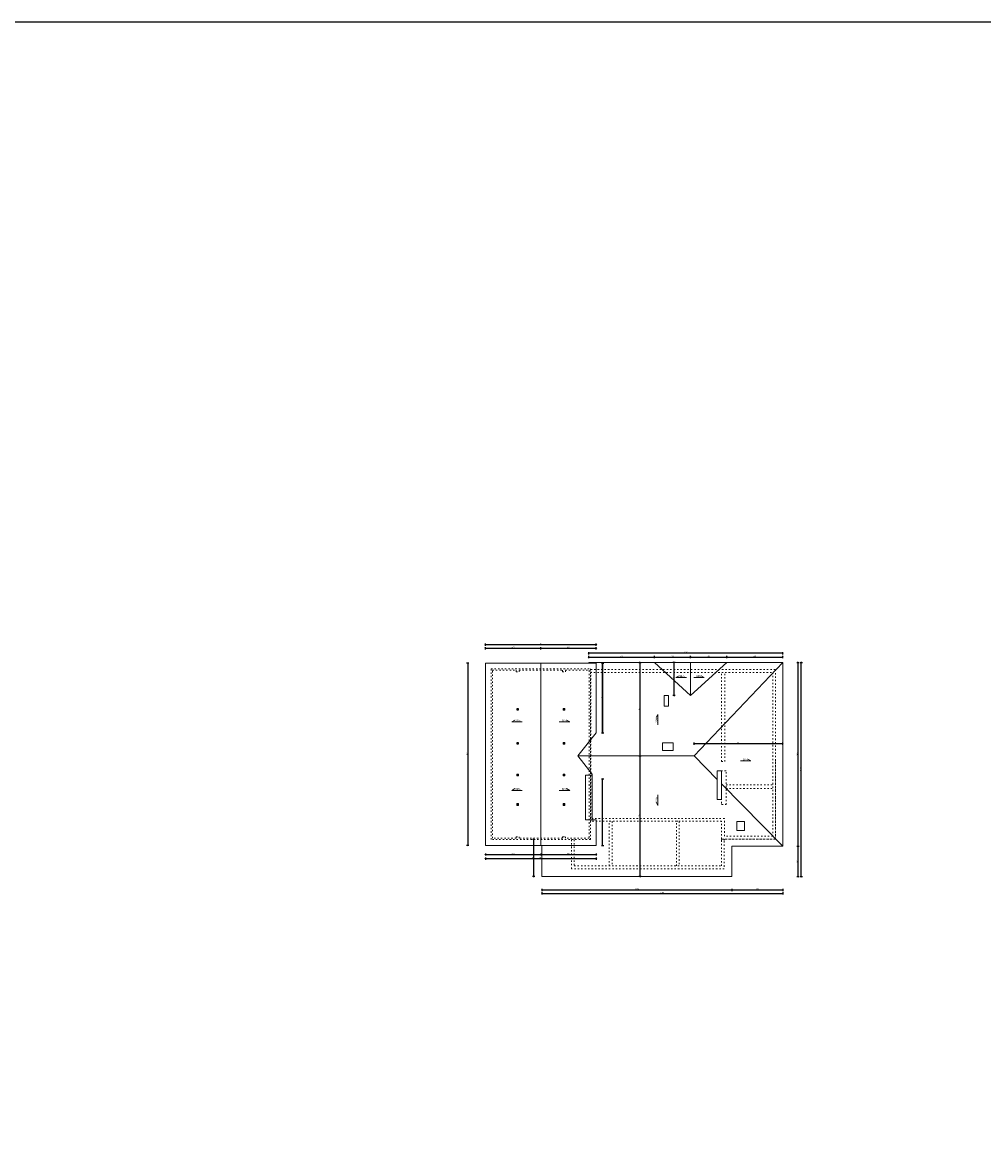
# Model space of a CAD drawing. Header units: millimetres. Extents: x 6506 to 39690, y 6022 to 25261.
# Tile 58 of 59: x 22987 to 31338, y 15641 to 25261. Entities that reach past the tile are written whole.
import ezdxf

# ---------------------------------------------------------------- set-up
doc = ezdxf.new("R2010")
doc.units = ezdxf.units.MM
doc.linetypes.add('ACAD_ISO03W100', pattern=[30, 12, -18])
for name, color, linetype, lineweight in [('A_KONST_ISTNIEJĄCE', 83, 'Continuous', 25), ('A_OPISY', 40, 'Continuous', 9), ('A_WIDOK', 141, 'Continuous', 13), ('A_WYMIAROWANIE', 7, 'Continuous', 9)]:
    doc.layers.add(name, color=color, linetype=linetype, lineweight=lineweight)
doc.layers.add('A_WIDOK 2PLAN', color=7, linetype='Continuous', lineweight=9, true_color=0x666666)
doc.styles.add('ARIAL', font='arial.ttf')
doc.styles.add('MPP_opisy_1-100', font='romans.shx', dxfattribs={"width": 0.6, "height": 25})
doc.styles.get("Standard").update_dxf_attribs({"font": 'arial.ttf'})
doc.dimstyles.new('1 do 100', dxfattribs={"dimtxt": 10, "dimasz": 8, "dimexe": 10, "dimexo": 10, "dimgap": 2, "dimtad": 1, "dimdec": 0, "dimtxsty": 'Standard', "dimblk": 'OBLIQUE', "dimcen": 2.5, "dimadec": 0, "dimazin": 0, "dimtfac": 1, "dimtdec": 0, "dimtmove": 0, "dimatfit": 3, "dimldrblk": 'OBLIQUE', "dimfxl": 10, "dimfxlon": 1, "dimarcsym": 0})

# ---------------------------------------------------------------- blocks, each defined once
blk = doc.blocks.new('mpp_pochylnia1')
at = {"layer": 'A_OPISY'}
blk.add_lwpolyline([(82.5, 0), (-9.2, 0), (18.8, 16.2)], dxfattribs=at)
blk.add_lwpolyline([(82.5, 0), (-9.2, 0), (18.8, 16.2)], dxfattribs=at)
at = {"layer": 'A_OPISY', "style": 'MPP_opisy_1-100', "width": 0.6}
blk.add_attdef('%', (23.4, 4.7), '', height=25, dxfattribs=at)
blk = doc.blocks.new('_Oblique')
at = {"color": 0, "linetype": 'ByBlock', "lineweight": -2}
blk.add_line((-0.5, -0.5), (0.5, 0.5), dxfattribs=at)
blk = doc.blocks.new('*D229')
at = {"layer": 'A_WYMIAROWANIE', "color": 0, "lineweight": -2, "ltscale": 2, "transparency": 16777216}
for p, q in [((27009.2, 19814.1), (27009.2, 19834.1)), ((27009.2, 19824.1), (27490.7, 19824.1)), ((27490.7, 19814.1), (27490.7, 19834.1))]:
    blk.add_line(p, q, dxfattribs=at)
at = {"layer": 'Defpoints', "color": 0, "ltscale": 2, "transparency": 16777216}
for p in [(27490.7, 19824.1), (27009.2, 19567), (27490.7, 19567)]:
    blk.add_point(p, dxfattribs=at)
at = {"layer": 'A_WYMIAROWANIE', "color": 0, "lineweight": -2, "ltscale": 2, "transparency": 16777216, "xscale": 8, "yscale": 8, "zscale": 8, "rotation": 180}
blk.add_blockref('_Oblique', (27009.2, 19824.1), dxfattribs=at)
at = {"layer": 'A_WYMIAROWANIE', "color": 0, "lineweight": -2, "ltscale": 2, "transparency": 16777216, "xscale": 8, "yscale": 8, "zscale": 8}
blk.add_blockref('_Oblique', (27490.7, 19824.1), dxfattribs=at)
at = {"layer": 'A_WYMIAROWANIE', "color": 0, "ltscale": 2, "transparency": 16777216, "insert": (27250, 19831.2), "char_height": 10, "attachment_point": 5}
blk.add_mtext('482', dxfattribs=at)
blk = doc.blocks.new('*D230')
at = {"layer": 'A_WYMIAROWANIE', "color": 0, "lineweight": -2, "ltscale": 2, "transparency": 16777216}
for p, q in [((27490.7, 19814.1), (27490.7, 19834.1)), ((27490.7, 19824.1), (27972.2, 19824.1)), ((27972.2, 19814.1), (27972.2, 19834.1))]:
    blk.add_line(p, q, dxfattribs=at)
at = {"layer": 'Defpoints', "color": 0, "ltscale": 2, "transparency": 16777216}
for p in [(27972.2, 19824.1), (27490.7, 19567), (27972.2, 19613.7)]:
    blk.add_point(p, dxfattribs=at)
at = {"layer": 'A_WYMIAROWANIE', "color": 0, "lineweight": -2, "ltscale": 2, "transparency": 16777216, "xscale": 8, "yscale": 8, "zscale": 8, "rotation": 180}
blk.add_blockref('_Oblique', (27490.7, 19824.1), dxfattribs=at)
at = {"layer": 'A_WYMIAROWANIE', "color": 0, "lineweight": -2, "ltscale": 2, "transparency": 16777216, "xscale": 8, "yscale": 8, "zscale": 8}
blk.add_blockref('_Oblique', (27972.2, 19824.1), dxfattribs=at)
at = {"layer": 'A_WYMIAROWANIE', "color": 0, "ltscale": 2, "transparency": 16777216, "insert": (27731.5, 19831.2), "char_height": 10, "attachment_point": 5}
blk.add_mtext('482', dxfattribs=at)
blk = doc.blocks.new('*D231')
at = {"layer": 'A_WYMIAROWANIE', "color": 0, "lineweight": -2, "ltscale": 2, "transparency": 16777216}
for p, q in [((26866.7, 19693.7), (26846.7, 19693.7)), ((26856.7, 19693.7), (26856.7, 18111.7)), ((26866.7, 18111.7), (26846.7, 18111.7))]:
    blk.add_line(p, q, dxfattribs=at)
at = {"layer": 'Defpoints', "color": 0, "ltscale": 2, "transparency": 16777216}
for p in [(27009.2, 19693.7), (26856.7, 18111.7), (27009.2, 18111.7)]:
    blk.add_point(p, dxfattribs=at)
at = {"layer": 'A_WYMIAROWANIE', "color": 0, "lineweight": -2, "ltscale": 2, "transparency": 16777216, "xscale": 8, "yscale": 8, "zscale": 8}
for p, rotation in [((26856.7, 19693.7), 90), ((26856.7, 18111.7), 270)]:
    blk.add_blockref('_Oblique', p, dxfattribs=dict(at, rotation=rotation))
at = {"layer": 'A_WYMIAROWANIE', "color": 0, "ltscale": 2, "transparency": 16777216, "insert": (26849.6, 18902.7), "char_height": 10, "attachment_point": 5, "rotation": 90}
blk.add_mtext('1582', dxfattribs=at)
blk = doc.blocks.new('*D232')
at = {"layer": 'A_WYMIAROWANIE', "color": 0, "lineweight": -2, "ltscale": 2, "transparency": 16777216}
for p, q in [((27009.2, 18042.5), (27009.2, 18022.5)), ((27009.2, 18032.5), (27490.7, 18032.5)), ((27490.7, 18042.5), (27490.7, 18022.5))]:
    blk.add_line(p, q, dxfattribs=at)
at = {"layer": 'Defpoints', "color": 0, "ltscale": 2, "transparency": 16777216}
for p in [(27009.2, 18111.7), (27490.7, 18130.1), (27490.7, 18032.5)]:
    blk.add_point(p, dxfattribs=at)
at = {"layer": 'A_WYMIAROWANIE', "color": 0, "lineweight": -2, "ltscale": 2, "transparency": 16777216, "xscale": 8, "yscale": 8, "zscale": 8, "rotation": 180}
blk.add_blockref('_Oblique', (27009.2, 18032.5), dxfattribs=at)
at = {"layer": 'A_WYMIAROWANIE', "color": 0, "lineweight": -2, "ltscale": 2, "transparency": 16777216, "xscale": 8, "yscale": 8, "zscale": 8}
blk.add_blockref('_Oblique', (27490.7, 18032.5), dxfattribs=at)
at = {"layer": 'A_WYMIAROWANIE', "color": 0, "ltscale": 2, "transparency": 16777216, "insert": (27250, 18039.6), "char_height": 10, "attachment_point": 5}
blk.add_mtext('482', dxfattribs=at)
blk = doc.blocks.new('*D233')
at = {"layer": 'A_WYMIAROWANIE', "color": 0, "lineweight": -2, "ltscale": 2, "transparency": 16777216}
for p, q in [((27490.7, 18042.5), (27490.7, 18022.5)), ((27490.7, 18032.5), (27972.2, 18032.5)), ((27972.2, 18042.5), (27972.2, 18022.5))]:
    blk.add_line(p, q, dxfattribs=at)
at = {"layer": 'Defpoints', "color": 0, "ltscale": 2, "transparency": 16777216}
for p in [(27490.7, 18130.1), (27972.2, 18111.7), (27972.2, 18032.5)]:
    blk.add_point(p, dxfattribs=at)
at = {"layer": 'A_WYMIAROWANIE', "color": 0, "lineweight": -2, "ltscale": 2, "transparency": 16777216, "xscale": 8, "yscale": 8, "zscale": 8, "rotation": 180}
blk.add_blockref('_Oblique', (27490.7, 18032.5), dxfattribs=at)
at = {"layer": 'A_WYMIAROWANIE', "color": 0, "lineweight": -2, "ltscale": 2, "transparency": 16777216, "xscale": 8, "yscale": 8, "zscale": 8}
blk.add_blockref('_Oblique', (27972.2, 18032.5), dxfattribs=at)
at = {"layer": 'A_WYMIAROWANIE', "color": 0, "ltscale": 2, "transparency": 16777216, "insert": (27731.5, 18039.6), "char_height": 10, "attachment_point": 5}
blk.add_mtext('482', dxfattribs=at)
blk = doc.blocks.new('*D234')
at = {"layer": 'A_WYMIAROWANIE', "color": 0, "lineweight": -2, "ltscale": 2, "transparency": 16777216}
for p, q in [((28017.7, 18688.7), (28037.7, 18688.7)), ((28027.7, 18111.7), (28027.7, 18688.7)), ((28017.7, 18111.7), (28037.7, 18111.7))]:
    blk.add_line(p, q, dxfattribs=at)
at = {"layer": 'Defpoints', "color": 0, "ltscale": 2, "transparency": 16777216}
for p in [(27972.2, 18688.7), (28027.7, 18688.7), (27972.2, 18111.7)]:
    blk.add_point(p, dxfattribs=at)
at = {"layer": 'A_WYMIAROWANIE', "color": 0, "lineweight": -2, "ltscale": 2, "transparency": 16777216, "xscale": 8, "yscale": 8, "zscale": 8}
for p, rotation in [((28027.7, 18688.7), 90), ((28027.7, 18111.7), 270)]:
    blk.add_blockref('_Oblique', p, dxfattribs=dict(at, rotation=rotation))
at = {"layer": 'A_WYMIAROWANIE', "color": 0, "ltscale": 2, "transparency": 16777216, "insert": (28020.6, 18400.2), "char_height": 10, "attachment_point": 5, "rotation": 90}
blk.add_mtext('577', dxfattribs=at)
blk = doc.blocks.new('*D235')
at = {"layer": 'A_WYMIAROWANIE', "color": 0, "lineweight": -2, "ltscale": 2, "transparency": 16777216}
for p, q in [((28017.7, 19693.7), (28037.7, 19693.7)), ((28027.7, 19693.7), (28027.7, 19087.7)), ((28017.7, 19087.7), (28037.7, 19087.7))]:
    blk.add_line(p, q, dxfattribs=at)
at = {"layer": 'Defpoints', "color": 0, "ltscale": 2, "transparency": 16777216}
for p in [(27972.2, 19693.7), (27972.2, 19087.7), (28027.7, 19087.7)]:
    blk.add_point(p, dxfattribs=at)
at = {"layer": 'A_WYMIAROWANIE', "color": 0, "lineweight": -2, "ltscale": 2, "transparency": 16777216, "xscale": 8, "yscale": 8, "zscale": 8}
for p, rotation in [((28027.7, 19693.7), 90), ((28027.7, 19087.7), 270)]:
    blk.add_blockref('_Oblique', p, dxfattribs=dict(at, rotation=rotation))
at = {"layer": 'A_WYMIAROWANIE', "color": 0, "ltscale": 2, "transparency": 16777216, "insert": (28020.6, 19390.7), "char_height": 10, "attachment_point": 5, "rotation": 90}
blk.add_mtext('606', dxfattribs=at)
blk = doc.blocks.new('*D236')
at = {"layer": 'A_WYMIAROWANIE', "color": 0, "lineweight": -2, "ltscale": 2, "transparency": 16777216}
for p, q in [((28017.7, 19693.7), (28037.7, 19693.7)), ((28027.7, 19087.7), (28027.7, 19693.7)), ((28017.7, 19087.7), (28037.7, 19087.7))]:
    blk.add_line(p, q, dxfattribs=at)
at = {"layer": 'Defpoints', "color": 0, "ltscale": 2, "transparency": 16777216}
for p in [(27972.2, 19693.7), (28027.7, 19693.7), (27972.2, 19087.7)]:
    blk.add_point(p, dxfattribs=at)
at = {"layer": 'A_WYMIAROWANIE', "color": 0, "lineweight": -2, "ltscale": 2, "transparency": 16777216, "xscale": 8, "yscale": 8, "zscale": 8}
for p, rotation in [((28027.7, 19693.7), 90), ((28027.7, 19087.7), 270)]:
    blk.add_blockref('_Oblique', p, dxfattribs=dict(at, rotation=rotation))
at = {"layer": 'A_WYMIAROWANIE', "color": 0, "ltscale": 2, "transparency": 16777216, "insert": (28020.6, 19390.7), "char_height": 10, "attachment_point": 5, "rotation": 90}
blk.add_mtext('606', dxfattribs=at)
blk = doc.blocks.new('*D237')
at = {"layer": 'A_WYMIAROWANIE', "color": 0, "lineweight": -2, "ltscale": 2, "transparency": 16777216}
for p, q in [((27430.7, 18161.7), (27418.1, 18161.7)), ((27428.1, 18161.7), (27428.1, 17840.7)), ((27438.1, 17840.7), (27418.1, 17840.7))]:
    blk.add_line(p, q, dxfattribs=at)
at = {"layer": 'Defpoints', "color": 0, "ltscale": 2, "transparency": 16777216}
for p in [(27440.7, 18161.7), (27428.1, 17840.7), (27500.7, 17840.7)]:
    blk.add_point(p, dxfattribs=at)
at = {"layer": 'A_WYMIAROWANIE', "color": 0, "lineweight": -2, "ltscale": 2, "transparency": 16777216, "xscale": 8, "yscale": 8, "zscale": 8}
for p, rotation in [((27428.1, 18161.7), 90), ((27428.1, 17840.7), 270)]:
    blk.add_blockref('_Oblique', p, dxfattribs=dict(at, rotation=rotation))
at = {"layer": 'A_WYMIAROWANIE', "color": 0, "ltscale": 2, "transparency": 16777216, "insert": (27421, 18001.2), "char_height": 10, "attachment_point": 5, "rotation": 90}
blk.add_mtext('321', dxfattribs=at)
blk = doc.blocks.new('*D238')
at = {"layer": 'A_WYMIAROWANIE', "color": 0, "lineweight": -2, "ltscale": 2, "transparency": 16777216}
for p, q in [((27500.7, 17735.5), (27500.7, 17715.5)), ((27500.7, 17725.5), (29149.2, 17725.5)), ((29149.2, 17735.5), (29149.2, 17715.5))]:
    blk.add_line(p, q, dxfattribs=at)
at = {"layer": 'Defpoints', "color": 0, "ltscale": 2, "transparency": 16777216}
for p in [(27500.7, 17840.7), (29149.2, 17840.7), (29149.2, 17725.5)]:
    blk.add_point(p, dxfattribs=at)
at = {"layer": 'A_WYMIAROWANIE', "color": 0, "lineweight": -2, "ltscale": 2, "transparency": 16777216, "xscale": 8, "yscale": 8, "zscale": 8, "rotation": 180}
blk.add_blockref('_Oblique', (27500.7, 17725.5), dxfattribs=at)
at = {"layer": 'A_WYMIAROWANIE', "color": 0, "lineweight": -2, "ltscale": 2, "transparency": 16777216, "xscale": 8, "yscale": 8, "zscale": 8}
blk.add_blockref('_Oblique', (29149.2, 17725.5), dxfattribs=at)
at = {"layer": 'A_WYMIAROWANIE', "color": 0, "ltscale": 2, "transparency": 16777216, "insert": (28325, 17732.6), "char_height": 10, "attachment_point": 5}
blk.add_mtext('1649', dxfattribs=at)
blk = doc.blocks.new('*D239')
at = {"layer": 'A_WYMIAROWANIE', "color": 0, "lineweight": -2, "ltscale": 2, "transparency": 16777216}
for p, q in [((29149.2, 17735.5), (29149.2, 17715.5)), ((29149.2, 17725.5), (29592.2, 17725.5)), ((29592.2, 17735.5), (29592.2, 17715.5))]:
    blk.add_line(p, q, dxfattribs=at)
at = {"layer": 'Defpoints', "color": 0, "ltscale": 2, "transparency": 16777216}
for p in [(29592.2, 18104.7), (29149.2, 17840.7), (29592.2, 17725.5)]:
    blk.add_point(p, dxfattribs=at)
at = {"layer": 'A_WYMIAROWANIE', "color": 0, "lineweight": -2, "ltscale": 2, "transparency": 16777216, "xscale": 8, "yscale": 8, "zscale": 8, "rotation": 180}
blk.add_blockref('_Oblique', (29149.2, 17725.5), dxfattribs=at)
at = {"layer": 'A_WYMIAROWANIE', "color": 0, "lineweight": -2, "ltscale": 2, "transparency": 16777216, "xscale": 8, "yscale": 8, "zscale": 8}
blk.add_blockref('_Oblique', (29592.2, 17725.5), dxfattribs=at)
at = {"layer": 'A_WYMIAROWANIE', "color": 0, "ltscale": 2, "transparency": 16777216, "insert": (29370.7, 17732.6), "char_height": 10, "attachment_point": 5}
blk.add_mtext('443', dxfattribs=at)
blk = doc.blocks.new('*D240')
at = {"layer": 'A_WYMIAROWANIE', "color": 0, "lineweight": -2, "ltscale": 2, "transparency": 16777216}
for p, q in [((29714.7, 18104.7), (29734.7, 18104.7)), ((29724.7, 17840.7), (29724.7, 18104.7)), ((29714.7, 17840.7), (29734.7, 17840.7))]:
    blk.add_line(p, q, dxfattribs=at)
at = {"layer": 'Defpoints', "color": 0, "ltscale": 2, "transparency": 16777216}
for p in [(29149.2, 18104.7), (29724.7, 18104.7), (29149.2, 17840.7)]:
    blk.add_point(p, dxfattribs=at)
at = {"layer": 'A_WYMIAROWANIE', "color": 0, "lineweight": -2, "ltscale": 2, "transparency": 16777216, "xscale": 8, "yscale": 8, "zscale": 8}
for p, rotation in [((29724.7, 18104.7), 90), ((29724.7, 17840.7), 270)]:
    blk.add_blockref('_Oblique', p, dxfattribs=dict(at, rotation=rotation))
at = {"layer": 'A_WYMIAROWANIE', "color": 0, "ltscale": 2, "transparency": 16777216, "insert": (29717.6, 17972.7), "char_height": 10, "attachment_point": 5, "rotation": 90}
blk.add_mtext('264', dxfattribs=at)
blk = doc.blocks.new('*D241')
at = {"layer": 'A_WYMIAROWANIE', "color": 0, "lineweight": -2, "ltscale": 2, "transparency": 16777216}
for p, q in [((29714.7, 19700.7), (29734.7, 19700.7)), ((29724.7, 18104.7), (29724.7, 19700.7)), ((29714.7, 18104.7), (29734.7, 18104.7))]:
    blk.add_line(p, q, dxfattribs=at)
at = {"layer": 'Defpoints', "color": 0, "ltscale": 2, "transparency": 16777216}
for p in [(29592.2, 19700.7), (29724.7, 19700.7), (29149.2, 18104.7)]:
    blk.add_point(p, dxfattribs=at)
at = {"layer": 'A_WYMIAROWANIE', "color": 0, "lineweight": -2, "ltscale": 2, "transparency": 16777216, "xscale": 8, "yscale": 8, "zscale": 8}
for p, rotation in [((29724.7, 19700.7), 90), ((29724.7, 18104.7), 270)]:
    blk.add_blockref('_Oblique', p, dxfattribs=dict(at, rotation=rotation))
at = {"layer": 'A_WYMIAROWANIE', "color": 0, "ltscale": 2, "transparency": 16777216, "insert": (29717.6, 18902.7), "char_height": 10, "attachment_point": 5, "rotation": 90}
blk.add_mtext('1596', dxfattribs=at)
blk = doc.blocks.new('*D242')
at = {"layer": 'A_WYMIAROWANIE', "color": 0, "lineweight": -2, "ltscale": 2, "transparency": 16777216}
for p, q in [((29742.7, 19700.7), (29762.7, 19700.7)), ((29752.7, 17840.7), (29752.7, 19700.7)), ((29742.7, 17840.7), (29762.7, 17840.7))]:
    blk.add_line(p, q, dxfattribs=at)
at = {"layer": 'Defpoints', "color": 0, "ltscale": 2, "transparency": 16777216}
for p in [(29311.1, 19700.7), (29752.7, 19700.7), (29082.9, 17840.7)]:
    blk.add_point(p, dxfattribs=at)
at = {"layer": 'A_WYMIAROWANIE', "color": 0, "lineweight": -2, "ltscale": 2, "transparency": 16777216, "xscale": 8, "yscale": 8, "zscale": 8}
for p, rotation in [((29752.7, 19700.7), 90), ((29752.7, 17840.7), 270)]:
    blk.add_blockref('_Oblique', p, dxfattribs=dict(at, rotation=rotation))
at = {"layer": 'A_WYMIAROWANIE', "color": 0, "ltscale": 2, "transparency": 16777216, "insert": (29745.6, 18770.7), "char_height": 10, "attachment_point": 5, "rotation": 90}
blk.add_mtext('1860', dxfattribs=at)
blk = doc.blocks.new('*D243')
at = {"layer": 'A_WYMIAROWANIE', "color": 0, "lineweight": -2, "ltscale": 2, "transparency": 16777216}
for p, q in [((27500.7, 17704.7), (27500.7, 17684.7)), ((29592.2, 17704.7), (29592.2, 17684.7)), ((27500.7, 17694.7), (29592.2, 17694.7))]:
    blk.add_line(p, q, dxfattribs=at)
at = {"layer": 'Defpoints', "color": 0, "ltscale": 2, "transparency": 16777216}
for p in [(29592.2, 18104.7), (27500.7, 17840.7), (29592.2, 17694.7)]:
    blk.add_point(p, dxfattribs=at)
at = {"layer": 'A_WYMIAROWANIE', "color": 0, "lineweight": -2, "ltscale": 2, "transparency": 16777216, "xscale": 8, "yscale": 8, "zscale": 8, "rotation": 180}
blk.add_blockref('_Oblique', (27500.7, 17694.7), dxfattribs=at)
at = {"layer": 'A_WYMIAROWANIE', "color": 0, "lineweight": -2, "ltscale": 2, "transparency": 16777216, "xscale": 8, "yscale": 8, "zscale": 8}
blk.add_blockref('_Oblique', (29592.2, 17694.7), dxfattribs=at)
at = {"layer": 'A_WYMIAROWANIE', "color": 0, "ltscale": 2, "transparency": 16777216, "insert": (28546.5, 17701.8), "char_height": 10, "attachment_point": 5}
blk.add_mtext('2092', dxfattribs=at)
blk = doc.blocks.new('*D244')
at = {"layer": 'A_WYMIAROWANIE', "color": 0, "lineweight": -2, "ltscale": 2, "transparency": 16777216}
for p, q in [((27906.7, 19737.3), (27906.7, 19757.3)), ((27906.7, 19747.3), (28477.1, 19747.3)), ((28477.1, 19737.3), (28477.1, 19757.3))]:
    blk.add_line(p, q, dxfattribs=at)
at = {"layer": 'Defpoints', "color": 0, "ltscale": 2, "transparency": 16777216}
for p in [(28477.1, 19747.3), (27906.7, 19700.7), (28477.1, 19700.7)]:
    blk.add_point(p, dxfattribs=at)
at = {"layer": 'A_WYMIAROWANIE', "color": 0, "lineweight": -2, "ltscale": 2, "transparency": 16777216, "xscale": 8, "yscale": 8, "zscale": 8, "rotation": 180}
blk.add_blockref('_Oblique', (27906.7, 19747.3), dxfattribs=at)
at = {"layer": 'A_WYMIAROWANIE', "color": 0, "lineweight": -2, "ltscale": 2, "transparency": 16777216, "xscale": 8, "yscale": 8, "zscale": 8}
blk.add_blockref('_Oblique', (28477.1, 19747.3), dxfattribs=at)
at = {"layer": 'A_WYMIAROWANIE', "color": 0, "ltscale": 2, "transparency": 16777216, "insert": (28191.9, 19754.4), "char_height": 10, "attachment_point": 5}
blk.add_mtext('570', dxfattribs=at)
blk = doc.blocks.new('*D245')
at = {"layer": 'A_WYMIAROWANIE', "color": 0, "lineweight": -2, "ltscale": 2, "transparency": 16777216}
for p, q in [((28477.1, 19737.3), (28477.1, 19757.3)), ((28477.1, 19747.3), (28792.2, 19747.3)), ((28792.2, 19737.3), (28792.2, 19757.3))]:
    blk.add_line(p, q, dxfattribs=at)
at = {"layer": 'Defpoints', "color": 0, "ltscale": 2, "transparency": 16777216}
for p in [(28792.2, 19747.3), (28477.1, 19700.7), (28792.2, 19700.7)]:
    blk.add_point(p, dxfattribs=at)
at = {"layer": 'A_WYMIAROWANIE', "color": 0, "lineweight": -2, "ltscale": 2, "transparency": 16777216, "xscale": 8, "yscale": 8, "zscale": 8, "rotation": 180}
blk.add_blockref('_Oblique', (28477.1, 19747.3), dxfattribs=at)
at = {"layer": 'A_WYMIAROWANIE', "color": 0, "lineweight": -2, "ltscale": 2, "transparency": 16777216, "xscale": 8, "yscale": 8, "zscale": 8}
blk.add_blockref('_Oblique', (28792.2, 19747.3), dxfattribs=at)
at = {"layer": 'A_WYMIAROWANIE', "color": 0, "ltscale": 2, "transparency": 16777216, "insert": (28634.6, 19754.4), "char_height": 10, "attachment_point": 5}
blk.add_mtext('315', dxfattribs=at)
blk = doc.blocks.new('*D246')
at = {"layer": 'A_WYMIAROWANIE', "color": 0, "lineweight": -2, "ltscale": 2, "transparency": 16777216}
for p, q in [((28792.2, 19737.3), (28792.2, 19757.3)), ((28792.2, 19747.3), (29107.4, 19747.3)), ((29107.4, 19737.3), (29107.4, 19757.3))]:
    blk.add_line(p, q, dxfattribs=at)
at = {"layer": 'Defpoints', "color": 0, "ltscale": 2, "transparency": 16777216}
for p in [(29107.4, 19747.3), (28792.2, 19700.7), (29107.4, 19700.7)]:
    blk.add_point(p, dxfattribs=at)
at = {"layer": 'A_WYMIAROWANIE', "color": 0, "lineweight": -2, "ltscale": 2, "transparency": 16777216, "xscale": 8, "yscale": 8, "zscale": 8, "rotation": 180}
blk.add_blockref('_Oblique', (28792.2, 19747.3), dxfattribs=at)
at = {"layer": 'A_WYMIAROWANIE', "color": 0, "lineweight": -2, "ltscale": 2, "transparency": 16777216, "xscale": 8, "yscale": 8, "zscale": 8}
blk.add_blockref('_Oblique', (29107.4, 19747.3), dxfattribs=at)
at = {"layer": 'A_WYMIAROWANIE', "color": 0, "ltscale": 2, "transparency": 16777216, "insert": (28949.8, 19754.4), "char_height": 10, "attachment_point": 5}
blk.add_mtext('315', dxfattribs=at)
blk = doc.blocks.new('*D247')
at = {"layer": 'A_WYMIAROWANIE', "color": 0, "lineweight": -2, "ltscale": 2, "transparency": 16777216}
for p, q in [((29107.4, 19737.3), (29107.4, 19757.3)), ((29107.4, 19747.3), (29592.2, 19747.3)), ((29592.2, 19737.3), (29592.2, 19757.3))]:
    blk.add_line(p, q, dxfattribs=at)
at = {"layer": 'Defpoints', "color": 0, "ltscale": 2, "transparency": 16777216}
for p in [(29592.2, 19747.3), (29107.4, 19700.7), (29592.2, 19700.7)]:
    blk.add_point(p, dxfattribs=at)
at = {"layer": 'A_WYMIAROWANIE', "color": 0, "lineweight": -2, "ltscale": 2, "transparency": 16777216, "xscale": 8, "yscale": 8, "zscale": 8, "rotation": 180}
blk.add_blockref('_Oblique', (29107.4, 19747.3), dxfattribs=at)
at = {"layer": 'A_WYMIAROWANIE', "color": 0, "lineweight": -2, "ltscale": 2, "transparency": 16777216, "xscale": 8, "yscale": 8, "zscale": 8}
blk.add_blockref('_Oblique', (29592.2, 19747.3), dxfattribs=at)
at = {"layer": 'A_WYMIAROWANIE', "color": 0, "ltscale": 2, "transparency": 16777216, "insert": (29349.8, 19754.4), "char_height": 10, "attachment_point": 5}
blk.add_mtext('485', dxfattribs=at)
blk = doc.blocks.new('*D248')
at = {"layer": 'A_WYMIAROWANIE', "color": 0, "lineweight": -2, "ltscale": 2, "transparency": 16777216}
for p, q in [((27906.7, 19770.6), (27906.7, 19790.6)), ((29592.2, 19780.6), (27906.7, 19780.6)), ((29592.2, 19770.6), (29592.2, 19790.6))]:
    blk.add_line(p, q, dxfattribs=at)
at = {"layer": 'Defpoints', "color": 0, "ltscale": 2, "transparency": 16777216}
for p in [(27906.7, 19780.6), (27906.7, 19700.7), (29592.2, 19700.7)]:
    blk.add_point(p, dxfattribs=at)
at = {"layer": 'A_WYMIAROWANIE', "color": 0, "lineweight": -2, "ltscale": 2, "transparency": 16777216, "xscale": 8, "yscale": 8, "zscale": 8, "rotation": 180}
blk.add_blockref('_Oblique', (27906.7, 19780.6), dxfattribs=at)
at = {"layer": 'A_WYMIAROWANIE', "color": 0, "lineweight": -2, "ltscale": 2, "transparency": 16777216, "xscale": 8, "yscale": 8, "zscale": 8}
blk.add_blockref('_Oblique', (29592.2, 19780.6), dxfattribs=at)
at = {"layer": 'A_WYMIAROWANIE', "color": 0, "ltscale": 2, "transparency": 16777216, "insert": (28749.5, 19787.7), "char_height": 10, "attachment_point": 5}
blk.add_mtext('1686', dxfattribs=at)
blk = doc.blocks.new('*D249')
at = {"layer": 'A_WYMIAROWANIE', "color": 0, "lineweight": -2, "ltscale": 2, "transparency": 16777216}
for p, q in [((27009.2, 19845.2), (27009.2, 19865.2)), ((27009.2, 19855.2), (27972.2, 19855.2)), ((27972.2, 19845.2), (27972.2, 19865.2))]:
    blk.add_line(p, q, dxfattribs=at)
at = {"layer": 'Defpoints', "color": 0, "ltscale": 2, "transparency": 16777216}
for p in [(27972.2, 19855.2), (27009.2, 19693.7), (27972.2, 19693.7)]:
    blk.add_point(p, dxfattribs=at)
at = {"layer": 'A_WYMIAROWANIE', "color": 0, "lineweight": -2, "ltscale": 2, "transparency": 16777216, "xscale": 8, "yscale": 8, "zscale": 8, "rotation": 180}
blk.add_blockref('_Oblique', (27009.2, 19855.2), dxfattribs=at)
at = {"layer": 'A_WYMIAROWANIE', "color": 0, "lineweight": -2, "ltscale": 2, "transparency": 16777216, "xscale": 8, "yscale": 8, "zscale": 8}
blk.add_blockref('_Oblique', (27972.2, 19855.2), dxfattribs=at)
at = {"layer": 'A_WYMIAROWANIE', "color": 0, "ltscale": 2, "transparency": 16777216, "insert": (27490.7, 19862.3), "char_height": 10, "attachment_point": 5}
blk.add_mtext('963', dxfattribs=at)
blk = doc.blocks.new('*D250')
at = {"layer": 'A_WYMIAROWANIE', "color": 0, "lineweight": -2, "ltscale": 2, "transparency": 16777216}
for p, q in [((27009.2, 18007.6), (27009.2, 17987.6)), ((27009.2, 17997.6), (27972.2, 17997.6)), ((27972.2, 18007.6), (27972.2, 17987.6))]:
    blk.add_line(p, q, dxfattribs=at)
at = {"layer": 'Defpoints', "color": 0, "ltscale": 2, "transparency": 16777216}
for p in [(27009.2, 18111.7), (27972.2, 18111.7), (27972.2, 17997.6)]:
    blk.add_point(p, dxfattribs=at)
at = {"layer": 'A_WYMIAROWANIE', "color": 0, "lineweight": -2, "ltscale": 2, "transparency": 16777216, "xscale": 8, "yscale": 8, "zscale": 8, "rotation": 180}
blk.add_blockref('_Oblique', (27009.2, 17997.6), dxfattribs=at)
at = {"layer": 'A_WYMIAROWANIE', "color": 0, "lineweight": -2, "ltscale": 2, "transparency": 16777216, "xscale": 8, "yscale": 8, "zscale": 8}
blk.add_blockref('_Oblique', (27972.2, 17997.6), dxfattribs=at)
at = {"layer": 'A_WYMIAROWANIE', "color": 0, "ltscale": 2, "transparency": 16777216, "insert": (27490.7, 18004.7), "char_height": 10, "attachment_point": 5}
blk.add_mtext('963', dxfattribs=at)
blk = doc.blocks.new('*D251')
at = {"layer": 'A_WYMIAROWANIE', "color": 0, "lineweight": -2, "ltscale": 2, "transparency": 16777216}
for p, q in [((28657, 19700.7), (28637, 19700.7)), ((28647, 19700.7), (28647, 19413.2)), ((28657, 19413.2), (28637, 19413.2))]:
    blk.add_line(p, q, dxfattribs=at)
at = {"layer": 'Defpoints', "color": 0, "ltscale": 2, "transparency": 16777216}
for p in [(28792.2, 19700.7), (28647, 19413.2), (28792.2, 19413.2)]:
    blk.add_point(p, dxfattribs=at)
at = {"layer": 'A_WYMIAROWANIE', "color": 0, "lineweight": -2, "ltscale": 2, "transparency": 16777216, "xscale": 8, "yscale": 8, "zscale": 8}
for p, rotation in [((28647, 19700.7), 90), ((28647, 19413.2), 270)]:
    blk.add_blockref('_Oblique', p, dxfattribs=dict(at, rotation=rotation))
at = {"layer": 'A_WYMIAROWANIE', "color": 0, "ltscale": 2, "transparency": 16777216, "insert": (28639.9, 19556.9), "char_height": 10, "attachment_point": 5, "rotation": 90}
blk.add_mtext('288', dxfattribs=at)
blk = doc.blocks.new('*D252')
at = {"layer": 'A_WYMIAROWANIE', "color": 0, "lineweight": -2, "ltscale": 2, "transparency": 16777216}
for p, q in [((28822.2, 18985.9), (28822.2, 19005.9)), ((28822.2, 18995.9), (29592.2, 18995.9)), ((29592.2, 18985.9), (29592.2, 19005.9))]:
    blk.add_line(p, q, dxfattribs=at)
at = {"layer": 'Defpoints', "color": 0, "ltscale": 2, "transparency": 16777216}
for p in [(29592.2, 18995.9), (28822.2, 18888.2), (29592.2, 18888.2)]:
    blk.add_point(p, dxfattribs=at)
at = {"layer": 'A_WYMIAROWANIE', "color": 0, "lineweight": -2, "ltscale": 2, "transparency": 16777216, "xscale": 8, "yscale": 8, "zscale": 8, "rotation": 180}
blk.add_blockref('_Oblique', (28822.2, 18995.9), dxfattribs=at)
at = {"layer": 'A_WYMIAROWANIE', "color": 0, "lineweight": -2, "ltscale": 2, "transparency": 16777216, "xscale": 8, "yscale": 8, "zscale": 8}
blk.add_blockref('_Oblique', (29592.2, 18995.9), dxfattribs=at)
at = {"layer": 'A_WYMIAROWANIE', "color": 0, "ltscale": 2, "transparency": 16777216, "insert": (29207.2, 19003.1), "char_height": 10, "attachment_point": 5}
blk.add_mtext('770', dxfattribs=at)
blk = doc.blocks.new('*D253')
at = {"layer": 'A_WYMIAROWANIE', "color": 0, "lineweight": -2, "ltscale": 2, "transparency": 16777216}
for p, q in [((28341.8, 19700.7), (28361.8, 19700.7)), ((28351.8, 19700.7), (28351.8, 18888.2)), ((28341.8, 18888.2), (28361.8, 18888.2))]:
    blk.add_line(p, q, dxfattribs=at)
at = {"layer": 'Defpoints', "color": 0, "ltscale": 2, "transparency": 16777216}
for p in [(28310, 19700.7), (28310, 18888.2), (28351.8, 18888.2)]:
    blk.add_point(p, dxfattribs=at)
at = {"layer": 'A_WYMIAROWANIE', "color": 0, "lineweight": -2, "ltscale": 2, "transparency": 16777216, "xscale": 8, "yscale": 8, "zscale": 8}
for p, rotation in [((28351.8, 19700.7), 90), ((28351.8, 18888.2), 270)]:
    blk.add_blockref('_Oblique', p, dxfattribs=dict(at, rotation=rotation))
at = {"layer": 'A_WYMIAROWANIE', "color": 0, "ltscale": 2, "transparency": 16777216, "insert": (28344.7, 19294.4), "char_height": 10, "attachment_point": 5, "rotation": 90}
blk.add_mtext('813', dxfattribs=at)
blk = doc.blocks.new('*D254')
at = {"layer": 'A_WYMIAROWANIE', "color": 0, "lineweight": -2, "ltscale": 2, "transparency": 16777216}
for p, q in [((28341.8, 18888.2), (28361.8, 18888.2)), ((28351.8, 18888.2), (28351.8, 17840.7)), ((28361.8, 17840.7), (28341.8, 17840.7))]:
    blk.add_line(p, q, dxfattribs=at)
at = {"layer": 'Defpoints', "color": 0, "ltscale": 2, "transparency": 16777216}
for p in [(28310, 18888.2), (28351.8, 17840.7), (28380.3, 17840.7)]:
    blk.add_point(p, dxfattribs=at)
at = {"layer": 'A_WYMIAROWANIE', "color": 0, "lineweight": -2, "ltscale": 2, "transparency": 16777216, "xscale": 8, "yscale": 8, "zscale": 8}
for p, rotation in [((28351.8, 18888.2), 90), ((28351.8, 17840.7), 270)]:
    blk.add_blockref('_Oblique', p, dxfattribs=dict(at, rotation=rotation))
at = {"layer": 'A_WYMIAROWANIE', "color": 0, "ltscale": 2, "transparency": 16777216, "insert": (28344.7, 18364.4), "char_height": 10, "attachment_point": 5, "rotation": 90}
blk.add_mtext('1048', dxfattribs=at)

msp = doc.modelspace()

# ---------------------------------------------------------------- linework, layer by layer
at = {"layer": 'A_KONST_ISTNIEJĄCE', "ltscale": 2}
msp.add_lwpolyline([(6506.4, 11214.7), (39689.6, 11214.7), (39689.6, 25260.9), (6506.4, 25260.9)], close=True, dxfattribs=at)
at = {"layer": 'A_WIDOK', "ltscale": 2}
for p, q in [((27490.7, 19693.7), (27490.7, 18111.7)), ((28792.2, 19413.2), (28477.1, 19700.7)), ((28792.2, 19413.2), (29107.4, 19700.7)), ((28792.2, 19413.2), (28792.2, 19700.7)), ((28822.2, 18888.2), (29592.2, 19700.7)), ((27812.8, 18888.2), (27972.2, 19087.7)), ((27812.8, 18888.2), (28822.2, 18888.2)), ((27812.8, 18888.2), (27938.2, 18731.2)), ((28822.2, 18888.2), (29023.2, 18683.6)), ((27938.2, 18722.7), (27938.2, 18731.2)), ((29061.2, 18645), (29592.2, 18104.7)), ((27938.2, 18334.7), (27972.2, 18334.7))]:
    msp.add_line(p, q, dxfattribs=at)
for points in [[(27972.2, 18334.7), (27972.2, 18111.7), (27009.2, 18111.7), (27009.2, 19693.7), (27972.2, 19693.7), (27972.2, 19087.7)], [(27906.7, 19693.7), (27906.7, 19700.7), (29592.2, 19700.7), (29592.2, 18104.7), (29149.2, 18104.7), (29149.2, 17840.7), (27906.7, 17840.7), (27500.7, 17840.7), (27500.7, 18111.7)]]:
    msp.add_lwpolyline(points, dxfattribs=at)
for points in [[(28599.2, 19321.2), (28599.2, 19413.2), (28561.2, 19413.2), (28561.2, 19321.2)], [(28548.2, 18936.2), (28639.2, 18936.2), (28639.2, 19001.2), (28548.2, 19001.2)], [(29061.2, 18508.8), (29023.2, 18508.8), (29023.2, 18758.7), (29061.2, 18758.7)], [(27880.2, 18722.7), (27938.2, 18722.7), (27938.2, 18334.7), (27880.2, 18334.7)], [(29194.1, 18318.9), (29258.6, 18318.9), (29258.6, 18239.6), (29194.1, 18239.6)]]:
    msp.add_lwpolyline(points, close=True, dxfattribs=at)
at = {"layer": 'A_WIDOK 2PLAN', "linetype": 'ACAD_ISO03W100'}
for p, q in [((27276.7, 19632.2), (27276.7, 19619.7)), ((27301.7, 19619.7), (27301.7, 19632.2)), ((27679.7, 19632.2), (27679.7, 19619.7)), ((27704.7, 19619.7), (27704.7, 19632.2)), ((27276.7, 19619.7), (27301.7, 19619.7)), ((27679.7, 19619.7), (27704.7, 19619.7)), ((29060.2, 18840.9), (29060.2, 19613.7)), ((29090.2, 18840.9), (29090.2, 19613.7)), ((27281.7, 19300.2), (27296.7, 19285.2)), ((27281.7, 19285.2), (27296.7, 19300.2)), ((27281.7, 19006.2), (27296.7, 18991.2)), ((27281.7, 18991.2), (27296.7, 19006.2)), ((29060.2, 18840.9), (29090.2, 18840.9)), ((29099.2, 18636.7), (29505.2, 18636.7)), ((29099.2, 18606.7), (29505.2, 18606.7)), ((27276.7, 18174.2), (27276.7, 18186.7)), ((27276.7, 18186.7), (27301.7, 18186.7)), ((27301.7, 18186.7), (27301.7, 18174.2)), ((27679.7, 18174.2), (27679.7, 18186.7)), ((27679.7, 18186.7), (27684.7, 18186.7)), ((27684.7, 18186.7), (27704.7, 18186.7)), ((27704.7, 18186.7), (27704.7, 18174.2))]:
    msp.add_line(p, q, dxfattribs=at)
at = {"layer": 'A_WIDOK 2PLAN', "ltscale": 2}
for p, q in [((27684.7, 19300.2), (27699.7, 19285.2)), ((27684.7, 19285.2), (27699.7, 19300.2)), ((27684.7, 19006.2), (27699.7, 18991.2)), ((27684.7, 18991.2), (27699.7, 19006.2)), ((27281.7, 18731.2), (27296.7, 18716.2)), ((27281.7, 18716.2), (27296.7, 18731.2)), ((27684.7, 18731.2), (27699.7, 18716.2)), ((27684.7, 18716.2), (27699.7, 18731.2)), ((27281.7, 18474.2), (27296.7, 18459.2)), ((27281.7, 18459.2), (27296.7, 18474.2)), ((27684.7, 18474.2), (27699.7, 18459.2)), ((27684.7, 18459.2), (27699.7, 18474.2))]:
    msp.add_line(p, q, dxfattribs=at)
at = {"layer": 'A_WIDOK 2PLAN', "linetype": 'ACAD_ISO03W100'}
for points in [[(27059.2, 19643.7), (27922.2, 19643.7), (27922.2, 18161.7), (27059.2, 18161.7)], [(29530.2, 18320.7), (29530.2, 18166.7), (29060.2, 18166.7), (29060.2, 18320.7), (27924.2, 18320.7), (27924.2, 19638.7), (29530.2, 19638.7)], [(29505.2, 18320.7), (29505.2, 18191.7), (29085.2, 18191.7), (29085.2, 18345.7), (27922.2, 18345.7), (27922.2, 19613.7), (29505.2, 19613.7)], [(27281.7, 19285.2), (27296.7, 19285.2), (27296.7, 19300.2), (27281.7, 19300.2)], [(27281.7, 18991.2), (27296.7, 18991.2), (27296.7, 19006.2), (27281.7, 19006.2)], [(29061.2, 18465.7), (29099.2, 18465.7), (29099.2, 18758.7), (29061.2, 18758.7)], [(27756.2, 18161.7), (27780.2, 18161.7), (27780.2, 17932.7), (29060.2, 17932.7), (29060.2, 18148.7), (29060.2, 18166.7), (29084.2, 18166.7), (29084.2, 18148.7), (29084.2, 17908.7), (27756.2, 17908.7)]]:
    msp.add_lwpolyline(points, close=True, dxfattribs=at)
for points in [[(27276.7, 18174.2), (27070.7, 18174.2), (27070.7, 19632.2), (27276.7, 19632.2)], [(27301.7, 19632.2), (27679.7, 19632.2)], [(27704.7, 19632.2), (27910.7, 19632.2), (27910.7, 18174.2), (27704.7, 18174.2)], [(29060.2, 18209.7), (29060.2, 18166.7), (29530.2, 18166.7), (29530.2, 18860.7)], [(28085.2, 17932.7), (28085.2, 18320.7), (28109.2, 18320.7), (28109.2, 17932.7)], [(28669.2, 17932.7), (28669.2, 18320.7), (28693.2, 18320.7), (28693.2, 17932.7)], [(27679.7, 18174.2), (27301.7, 18174.2)]]:
    msp.add_lwpolyline(points, dxfattribs=at)
at = {"layer": 'A_WIDOK 2PLAN', "ltscale": 2}
for points in [[(27684.7, 19285.2), (27699.7, 19285.2), (27699.7, 19300.2), (27684.7, 19300.2)], [(27684.7, 18991.2), (27699.7, 18991.2), (27699.7, 19006.2), (27684.7, 19006.2)], [(27281.7, 18716.2), (27296.7, 18716.2), (27296.7, 18731.2), (27281.7, 18731.2)], [(27684.7, 18716.2), (27699.7, 18716.2), (27699.7, 18731.2), (27684.7, 18731.2)], [(27281.7, 18459.2), (27296.7, 18459.2), (27296.7, 18474.2), (27281.7, 18474.2)], [(27684.7, 18459.2), (27699.7, 18459.2), (27699.7, 18474.2), (27684.7, 18474.2)]]:
    msp.add_lwpolyline(points, close=True, dxfattribs=at)

# ---------------------------------------------------------------- block references
at = {"layer": 'A_OPISY'}
ref = msp.add_blockref('mpp_pochylnia1', (28672.6, 19569.3), dxfattribs=at)
ref.add_attrib('%', '34%', (28694.1, 19574), dxfattribs={"layer": '0', "height": 16, "style": 'ARIAL', "width": 0.9})
ref = msp.add_blockref('mpp_pochylnia1', (28901.1, 19569.3), dxfattribs=dict(at, xscale=-1, rotation=359.9999999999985))
ref.add_attrib('%', '34%', (28839.7, 19574), dxfattribs={"layer": '0', "height": 16, "rotation": 360, "style": 'ARIAL', "width": 0.9})
ref = msp.add_blockref('mpp_pochylnia1', (28508.3, 19240.4), dxfattribs=dict(at, xscale=-1, rotation=89.9999999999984))
ref.add_attrib('%', '29%', (28503.6, 19179), dxfattribs={"layer": '0', "height": 16, "rotation": 90, "style": 'ARIAL', "width": 0.9})
ref = msp.add_blockref('mpp_pochylnia1', (27247.5, 19183.2), dxfattribs=at)
ref.add_attrib('%', '31%', (27269, 19187.9), dxfattribs={"layer": '0', "height": 16, "style": 'ARIAL', "width": 0.9})
ref = msp.add_blockref('mpp_pochylnia1', (27734, 19183.2), dxfattribs=dict(at, xscale=-1, rotation=359.9999999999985))
ref.add_attrib('%', '31%', (27672.6, 19187.9), dxfattribs={"layer": '0', "height": 16, "rotation": 360, "style": 'ARIAL', "width": 0.9})
ref = msp.add_blockref('mpp_pochylnia1', (29306.2, 18844.5), dxfattribs=dict(at, xscale=-1, rotation=359.9999999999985))
ref.add_attrib('%', '31%', (29244.8, 18849.2), dxfattribs={"layer": '0', "height": 16, "rotation": 360, "style": 'ARIAL', "width": 0.9})
ref = msp.add_blockref('mpp_pochylnia1', (27247.5, 18589.1), dxfattribs=at)
ref.add_attrib('%', '31%', (27269, 18593.8), dxfattribs={"layer": '0', "height": 16, "style": 'ARIAL', "width": 0.9})
ref = msp.add_blockref('mpp_pochylnia1', (27734, 18589.1), dxfattribs=dict(at, xscale=-1, rotation=359.9999999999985))
ref.add_attrib('%', '31%', (27672.6, 18593.8), dxfattribs={"layer": '0', "height": 16, "rotation": 360, "style": 'ARIAL', "width": 0.9})
ref = msp.add_blockref('mpp_pochylnia1', (28508.3, 18466.9), dxfattribs=dict(at, rotation=90.0000000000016))
ref.add_attrib('%', '27%', (28503.6, 18488.7), dxfattribs={"layer": '0', "height": 16, "rotation": 90, "style": 'ARIAL', "width": 0.9})

# ---------------------------------------------------------------- dimensions: what is measured, and where the dimension line sits
at = {"layer": 'A_WYMIAROWANIE', "ltscale": 2}
for base, p1, p2, picture, middle in [((27972.2, 19855.2), (27009.2, 19693.7), (27972.2, 19693.7), '*D249', (27490.7, 19862.3)), ((27490.7267502, 19824.082055), (27009.2267502, 19566.9841971), (27490.7267502, 19566.9841971), '*D229', (27249.9767502, 19831.1877849)), ((27906.7267502, 19780.5712518), (29592.2267502, 19700.6601134), (27906.7267502, 19700.6601134), '*D248', (28749.4767502, 19787.6769817)), ((28477.1, 19747.3), (27906.7, 19700.7), (28477.1, 19700.7), '*D244', (28191.9, 19754.4)), ((29592.2, 18995.9), (28822.2, 18888.2), (29592.2, 18888.2), '*D252', (29207.2, 19003.1)), ((27490.7267502, 18032.5230194), (27009.2267502, 18111.6601134), (27490.7267502, 18130.0548412), '*D232', (27249.9767502, 18039.6287493)), ((27972.2, 17997.6), (27009.2, 18111.7), (27972.2, 18111.7), '*D250', (27490.7, 18004.7)), ((29592.2267502, 17694.6835613), (27500.7267502, 17840.6601134), (29592.2267502, 18104.6601134), '*D243', (28546.4767502, 17701.7892912)), ((29149.2267502, 17725.5348167), (27500.7267502, 17840.6601134), (29149.2267502, 17840.6601134), '*D238', (28324.9767502, 17732.6405466))]:
    dim = msp.add_linear_dim(base=base, p1=p1, p2=p2, dimstyle='1 do 100', dxfattribs=at)
    dim.commit()
    dim.dimension.update_dxf_attribs({"geometry": picture, "text_midpoint": middle})
for base, p1, p2, picture, middle in [((27972.2267502, 19824.082055), (27490.7267502, 19566.9841971), (27972.2267502, 19613.6601134), '*D230', (27731.4767502, 19831.1877849)), ((28792.2, 19747.3), (28477.1, 19700.7), (28792.2, 19700.7), '*D245', (28634.6, 19754.4)), ((29107.4, 19747.3), (28792.2, 19700.7), (29107.4, 19700.7), '*D246', (28949.8, 19754.4)), ((29592.2, 19747.3), (29107.4, 19700.7), (29592.2, 19700.7), '*D247', (29349.8, 19754.4)), ((27972.2267502, 18032.5230194), (27490.7267502, 18130.0548412), (27972.2267502, 18111.6601134), '*D233', (27731.4767502, 18039.6287493)), ((29592.2, 17725.5), (29149.2, 17840.7), (29592.2, 18104.7), '*D239', (29370.7, 17732.6))]:
    dim = msp.add_linear_dim(base=base, p1=p1, p2=p2, dimstyle='1 do 100', override={"dimtmove": 1}, dxfattribs=at)
    dim.commit()
    dim.dimension.update_dxf_attribs({"geometry": picture, "text_midpoint": middle})
for base, p1, p2, picture, middle in [((26856.7, 18111.7), (27009.2, 19693.7), (27009.2, 18111.7), '*D231', (26849.6, 18902.7)), ((28351.8310265, 18888.1601134), (28309.9661562, 19700.6601134), (28309.9661562, 18888.1601134), '*D253', (28344.721886, 19294.4101134)), ((28647.0229798, 19413.1601134), (28792.2267502, 19700.6601134), (28792.2267502, 19413.1601134), '*D251', (28639.9172499, 19556.9101134)), ((29752.7, 19700.7), (29082.9, 17840.7), (29311.1, 19700.7), '*D242', (29745.6, 18770.7)), ((28027.7, 18688.7), (27972.2, 18111.7), (27972.2, 18688.7), '*D234', (28020.6, 18400.2)), ((27428.1, 17840.7), (27440.7, 18161.7), (27500.7, 17840.7), '*D237', (27421, 18001.2)), ((29724.7, 18104.7), (29149.2, 17840.7), (29149.2, 18104.7), '*D240', (29717.6, 17972.7))]:
    dim = msp.add_linear_dim(base=base, p1=p1, p2=p2, angle=90, dimstyle='1 do 100', dxfattribs=at)
    dim.commit()
    dim.dimension.update_dxf_attribs({"geometry": picture, "text_midpoint": middle})
for base, p1, p2, picture, middle in [((28027.7, 19087.7), (27972.2, 19693.7), (27972.2, 19087.7), '*D235', (28020.6, 19390.7)), ((28027.7, 19693.7), (27972.2, 19087.7), (27972.2, 19693.7), '*D236', (28020.6, 19390.7)), ((29724.7, 19700.7), (29149.2, 18104.7), (29592.2, 19700.7), '*D241', (29717.6, 18902.7)), ((28351.8310265, 17840.6601134), (28309.9661562, 18888.1601134), (28380.3219363, 17840.6601134), '*D254', (28344.7252967, 18364.4101134))]:
    dim = msp.add_linear_dim(base=base, p1=p1, p2=p2, angle=90, dimstyle='1 do 100', override={"dimtmove": 1}, dxfattribs=at)
    dim.commit()
    dim.dimension.update_dxf_attribs({"geometry": picture, "text_midpoint": middle})

doc.saveas('drawing.dxf')
